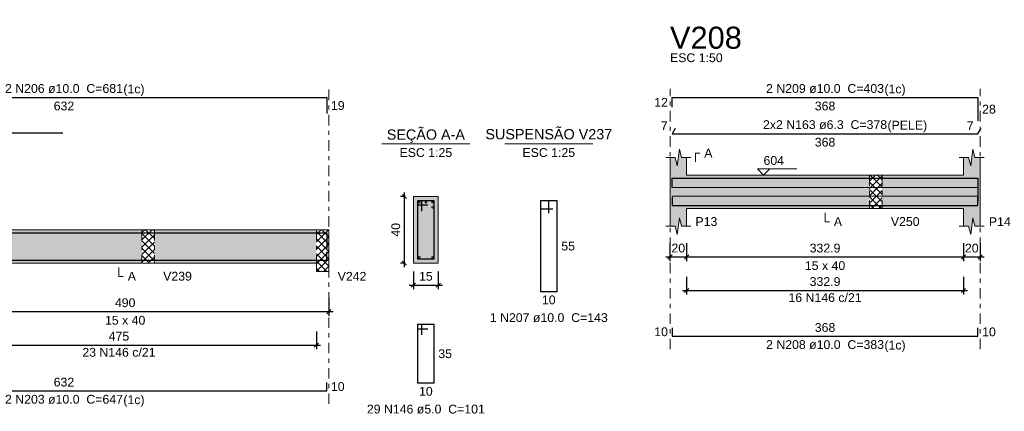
# Model space of a CAD drawing. Header units: millimetres. Extents: x 0 to 119, y 0 to 84.
# Tile 18 of 30: x 47 to 71, y 60 to 70. Entities that reach past the tile are written whole.
import ezdxf

# ---------------------------------------------------------------- set-up
doc = ezdxf.new("R2010")
doc.units = ezdxf.units.MM
doc.header["$MEASUREMENT"] = 0
doc.linetypes.add('DASHDOT', pattern=[2.54, 1.27, -0.635, 0, -0.635])
doc.linetypes.add('NULL', pattern=[0])
doc.layers.get('0').update_dxf_attribs({"lineweight": 18})
for name, color, linetype, lineweight in [('Descrição da armadura', 7, 'Continuous', 0), ('DT-Arm complementar', 5, 'Continuous', 5), ('DT-Barras na forma', 2, 'Continuous', 30), ('DT-Barras no corte', 5, 'Continuous', 5), ('DT-Barras rebatidas', 2, 'Continuous', 30), ('DT-Cotas', 9, 'Continuous', 5), ('DT-Forma', 5, 'Continuous', 5), ('DT-Hachura forma vigas', 254, 'Continuous', 5), ('DT-Hachura intersecção vigas', 9, 'Continuous', 5), ('DT-Hachura seção vigas', 254, 'Continuous', 5), ('DT-Pontilhado', 9, 'DASHDOT', 5), ('DT-Textos', 7, 'Continuous', 5), ('DT-Título', 3, 'Continuous', 20), ('Textos armaduras', 7, 'Continuous', 0)]:
    doc.layers.add(name, color=color, linetype=linetype, lineweight=lineweight)
doc.styles.add('Arial', font='txt')
doc.dimstyles.new('UM_25.000000', dxfattribs={"dimtxt": 0.18, "dimasz": 0.1, "dimexe": 0.1, "dimexo": 0.2, "dimgap": 0, "dimtad": 1, "dimtih": 1, "dimtoh": 1, "dimdec": 1, "dimlfac": 25, "dimzin": 0, "dimdsep": 46, "dimtxsty": 'Standard', "dimcen": 0.09, "dimdle": 0.1, "dimadec": 1, "dimazin": 2, "dimtfac": 1, "dimtdec": 4, "dimtofl": 0, "dimtmove": 0, "dimatfit": 3, "dimfxl": 1, "dimtolj": 1, "dimarcsym": 0})
doc.dimstyles.new('UM_50.000000', dxfattribs={"dimtxt": 0.18, "dimasz": 0.1, "dimexe": 0.1, "dimexo": 0.2, "dimgap": 0, "dimtad": 1, "dimtih": 1, "dimtoh": 1, "dimdec": 1, "dimlfac": 50, "dimzin": 0, "dimdsep": 46, "dimtxsty": 'Standard', "dimcen": 0.09, "dimdle": 0.1, "dimadec": 1, "dimazin": 2, "dimtfac": 1, "dimtdec": 4, "dimtofl": 0, "dimtmove": 0, "dimatfit": 3, "dimfxl": 1, "dimtolj": 1, "dimarcsym": 0})

# ---------------------------------------------------------------- blocks, each defined once
blk = doc.blocks.new('_Oblique')
at = {"color": 0, "linetype": 'ByBlock', "lineweight": -2}
blk.add_line((-0.5, -0.5), (0.5, 0.5), dxfattribs=at)
blk = doc.blocks.new('*D62')
at = {"layer": 'Defpoints', "color": 0}
for p in [(44.825, 63.078), (54.624, 63.078), (54.624, 62.548)]:
    blk.add_point(p, dxfattribs=at)
at = {"layer": 'DT-Cotas', "color": 0, "lineweight": -2}
for p, q in [((44.825, 62.878), (44.825, 62.448)), ((54.624, 62.878), (54.624, 62.448)), ((44.725, 62.548), (54.724, 62.548))]:
    blk.add_line(p, q, dxfattribs=at)
at = {"layer": 'DT-Cotas', "color": 0, "lineweight": -2, "xscale": 0.1, "yscale": 0.1, "zscale": 0.1, "rotation": 180}
blk.add_blockref('_Oblique', (44.825, 62.548), dxfattribs=at)
at = {"layer": 'DT-Cotas', "color": 0, "lineweight": -2, "xscale": 0.1, "yscale": 0.1, "zscale": 0.1}
blk.add_blockref('_Oblique', (54.624, 62.548), dxfattribs=at)
at = {"layer": 'DT-Cotas', "color": 7, "insert": (49.725, 62.76), "char_height": 0.2118, "attachment_point": 5, "rotation": 0.0057, "style": 'Arial'}
blk.add_mtext('\\A1;490', dxfattribs=at)
blk = doc.blocks.new('*D64')
at = {"layer": 'Defpoints', "color": 0}
for p in [(56.445, 65.313), (56.657, 65.313), (56.657, 63.713)]:
    blk.add_point(p, dxfattribs=at)
at = {"layer": 'DT-Cotas', "color": 0, "lineweight": -2}
for p, q in [((56.445, 63.613), (56.445, 65.413)), ((56.457, 65.313), (56.345, 65.313)), ((56.457, 63.713), (56.345, 63.713))]:
    blk.add_line(p, q, dxfattribs=at)
at = {"layer": 'DT-Cotas', "color": 0, "lineweight": -2, "xscale": 0.1, "yscale": 0.1, "zscale": 0.1}
for p, rotation in [((56.445, 65.313), 90), ((56.445, 63.713), 270)]:
    blk.add_blockref('_Oblique', p, dxfattribs=dict(at, rotation=rotation))
at = {"layer": 'DT-Cotas', "color": 7, "insert": (56.233, 64.513), "char_height": 0.2118, "attachment_point": 5, "rotation": 90, "style": 'Arial'}
blk.add_mtext('\\A1;40', dxfattribs=at)
blk = doc.blocks.new('*D65')
at = {"layer": 'Defpoints', "color": 0}
for p in [(56.657, 63.713), (57.257, 63.713), (57.257, 63.184)]:
    blk.add_point(p, dxfattribs=at)
at = {"layer": 'DT-Cotas', "color": 0, "lineweight": -2}
for p, q in [((56.657, 63.513), (56.657, 63.084)), ((57.257, 63.513), (57.257, 63.084)), ((56.557, 63.184), (57.357, 63.184))]:
    blk.add_line(p, q, dxfattribs=at)
at = {"layer": 'DT-Cotas', "color": 0, "lineweight": -2, "xscale": 0.1, "yscale": 0.1, "zscale": 0.1, "rotation": 180}
blk.add_blockref('_Oblique', (56.657, 63.184), dxfattribs=at)
at = {"layer": 'DT-Cotas', "color": 0, "lineweight": -2, "xscale": 0.1, "yscale": 0.1, "zscale": 0.1}
blk.add_blockref('_Oblique', (57.257, 63.184), dxfattribs=at)
at = {"layer": 'DT-Cotas', "color": 7, "insert": (56.957, 63.395), "char_height": 0.2118, "attachment_point": 5, "rotation": 0.0057, "style": 'Arial'}
blk.add_mtext('\\A1;15', dxfattribs=at)
blk = doc.blocks.new('*D67')
at = {"layer": 'Defpoints', "color": 0}
for p in [(44.825, 62.273), (54.324, 62.273), (54.324, 61.743)]:
    blk.add_point(p, dxfattribs=at)
at = {"layer": 'DT-Cotas', "color": 0, "lineweight": -2}
for p, q in [((44.825, 62.073), (44.825, 61.643)), ((54.324, 62.073), (54.324, 61.643)), ((44.725, 61.743), (54.424, 61.743))]:
    blk.add_line(p, q, dxfattribs=at)
at = {"layer": 'DT-Cotas', "color": 0, "lineweight": -2, "xscale": 0.1, "yscale": 0.1, "zscale": 0.1, "rotation": 180}
blk.add_blockref('_Oblique', (44.825, 61.743), dxfattribs=at)
at = {"layer": 'DT-Cotas', "color": 0, "lineweight": -2, "xscale": 0.1, "yscale": 0.1, "zscale": 0.1}
blk.add_blockref('_Oblique', (54.324, 61.743), dxfattribs=at)
at = {"layer": 'DT-Cotas', "color": 7, "insert": (49.575, 61.955), "char_height": 0.2118, "attachment_point": 5, "rotation": 0.0057, "style": 'Arial'}
blk.add_mtext('\\A1;475', dxfattribs=at)
blk = doc.blocks.new('*D68')
at = {"layer": 'Defpoints', "color": 0}
for p in [(62.829, 64.391), (63.229, 64.391), (63.229, 63.861)]:
    blk.add_point(p, dxfattribs=at)
at = {"layer": 'DT-Cotas', "color": 0, "lineweight": -2}
for p, q in [((62.829, 64.191), (62.829, 63.761)), ((63.229, 64.191), (63.229, 63.761)), ((62.729, 63.861), (63.329, 63.861))]:
    blk.add_line(p, q, dxfattribs=at)
at = {"layer": 'DT-Cotas', "color": 0, "lineweight": -2, "xscale": 0.1, "yscale": 0.1, "zscale": 0.1, "rotation": 180}
blk.add_blockref('_Oblique', (62.829, 63.861), dxfattribs=at)
at = {"layer": 'DT-Cotas', "color": 0, "lineweight": -2, "xscale": 0.1, "yscale": 0.1, "zscale": 0.1}
blk.add_blockref('_Oblique', (63.229, 63.861), dxfattribs=at)
at = {"layer": 'DT-Cotas', "color": 7, "insert": (63.029, 64.073), "char_height": 0.2118, "attachment_point": 5, "rotation": 0.0057, "style": 'Arial'}
blk.add_mtext('\\A1;20', dxfattribs=at)
blk = doc.blocks.new('*D69')
at = {"layer": 'Defpoints', "color": 0}
for p in [(63.229, 64.391), (69.887, 64.391), (69.887, 63.861)]:
    blk.add_point(p, dxfattribs=at)
at = {"layer": 'DT-Cotas', "color": 0, "lineweight": -2}
for p, q in [((63.229, 64.191), (63.229, 63.761)), ((69.887, 64.191), (69.887, 63.761)), ((63.129, 63.861), (69.987, 63.861))]:
    blk.add_line(p, q, dxfattribs=at)
at = {"layer": 'DT-Cotas', "color": 0, "lineweight": -2, "xscale": 0.1, "yscale": 0.1, "zscale": 0.1, "rotation": 180}
blk.add_blockref('_Oblique', (63.229, 63.861), dxfattribs=at)
at = {"layer": 'DT-Cotas', "color": 0, "lineweight": -2, "xscale": 0.1, "yscale": 0.1, "zscale": 0.1}
blk.add_blockref('_Oblique', (69.887, 63.861), dxfattribs=at)
at = {"layer": 'DT-Cotas', "color": 7, "insert": (66.558, 64.073), "char_height": 0.2118, "attachment_point": 5, "rotation": 0.0057, "style": 'Arial'}
blk.add_mtext('\\A1;332.9', dxfattribs=at)
blk = doc.blocks.new('*D70')
at = {"layer": 'Defpoints', "color": 0}
for p in [(69.887, 64.391), (70.287, 64.391), (70.287, 63.861)]:
    blk.add_point(p, dxfattribs=at)
at = {"layer": 'DT-Cotas', "color": 0, "lineweight": -2}
for p, q in [((69.887, 64.191), (69.887, 63.761)), ((70.287, 64.191), (70.287, 63.761)), ((69.787, 63.861), (70.387, 63.861))]:
    blk.add_line(p, q, dxfattribs=at)
at = {"layer": 'DT-Cotas', "color": 0, "lineweight": -2, "xscale": 0.1, "yscale": 0.1, "zscale": 0.1, "rotation": 180}
blk.add_blockref('_Oblique', (69.887, 63.861), dxfattribs=at)
at = {"layer": 'DT-Cotas', "color": 0, "lineweight": -2, "xscale": 0.1, "yscale": 0.1, "zscale": 0.1}
blk.add_blockref('_Oblique', (70.287, 63.861), dxfattribs=at)
at = {"layer": 'DT-Cotas', "color": 7, "insert": (70.087, 64.073), "char_height": 0.2118, "attachment_point": 5, "rotation": 0.0057, "style": 'Arial'}
blk.add_mtext('\\A1;20', dxfattribs=at)
blk = doc.blocks.new('*D73')
at = {"layer": 'Defpoints', "color": 0}
for p in [(63.229, 63.586), (69.887, 63.586), (69.887, 63.057)]:
    blk.add_point(p, dxfattribs=at)
at = {"layer": 'DT-Cotas', "color": 0, "lineweight": -2}
for p, q in [((63.229, 63.386), (63.229, 62.957)), ((69.887, 63.386), (69.887, 62.957)), ((63.129, 63.057), (69.987, 63.057))]:
    blk.add_line(p, q, dxfattribs=at)
at = {"layer": 'DT-Cotas', "color": 0, "lineweight": -2, "xscale": 0.1, "yscale": 0.1, "zscale": 0.1, "rotation": 180}
blk.add_blockref('_Oblique', (63.229, 63.057), dxfattribs=at)
at = {"layer": 'DT-Cotas', "color": 0, "lineweight": -2, "xscale": 0.1, "yscale": 0.1, "zscale": 0.1}
blk.add_blockref('_Oblique', (69.887, 63.057), dxfattribs=at)
at = {"layer": 'DT-Cotas', "color": 7, "insert": (66.558, 63.268), "char_height": 0.2118, "attachment_point": 5, "rotation": 0.0057, "style": 'Arial'}
blk.add_mtext('\\A1;332.9', dxfattribs=at)

msp = doc.modelspace()

# ---------------------------------------------------------------- hatches: boundary and pattern name
at = {"layer": 'DT-Hachura forma vigas', "linetype": 'Continuous'}
for points in [[(63.2291, 65.0263), (67.6291, 65.0263), (67.6291, 65.8263), (63.2291, 65.8263), (63.2291, 66.2499), (63.1041, 66.2499), (63.0541, 66.4499), (63.0041, 66.0499), (62.9541, 66.2499), (62.8291, 66.2499), (62.8291, 65.8263), (62.8291, 65.0263), (62.8291, 64.6027), (62.9541, 64.6027), (63.0041, 64.4027), (63.0541, 64.8027), (63.1041, 64.6027), (63.2291, 64.6027), (63.2291, 65.0263)], [(70.2867, 64.6027), (70.2867, 65.0263), (70.2867, 65.8263), (70.2867, 66.2499), (70.1617, 66.2499), (70.1117, 66.4499), (70.0617, 66.0499), (70.0117, 66.2499), (69.8867, 66.2499), (69.8867, 65.8263), (67.9291, 65.8263), (67.9291, 65.0263), (69.8867, 65.0263), (69.8867, 64.6027), (70.0117, 64.6027), (70.0617, 64.4027), (70.1117, 64.8027), (70.1617, 64.6027), (70.2867, 64.6027)], [(44.8249, 63.7131), (50.1277, 63.7131), (50.1277, 64.5131), (44.8249, 64.5131), (44.8249, 64.9367), (44.5999, 64.9367), (44.5499, 65.1367), (44.4999, 64.7367), (44.4499, 64.9367), (44.2249, 64.9367), (44.2249, 64.5131), (42.1809, 64.5131), (42.1809, 63.7131), (44.2249, 63.7131), (44.2249, 63.2895), (44.4499, 63.2895), (44.4999, 63.0895), (44.5499, 63.4895), (44.5999, 63.2895), (44.8249, 63.2895), (44.8249, 63.7131)], [(50.4277, 63.7131), (54.3243, 63.7131), (54.3243, 64.5131), (50.4277, 64.5131), (50.4277, 63.7131)]]:
    msp.add_hatch(color=254, dxfattribs=at).paths.add_polyline_path(points)
at = {"layer": 'DT-Hachura intersecção vigas', "linetype": 'Continuous'}
h = msp.add_hatch(dxfattribs=at)
h.set_pattern_fill('ANSI37', color=9, style=0)
h.paths.add_polyline_path([(67.6291, 65.0263), (67.9291, 65.0263), (67.9291, 65.8263), (67.6291, 65.8263), (67.6291, 65.0263)])
h = msp.add_hatch(dxfattribs=at)
h.set_pattern_fill('ANSI37', color=9, style=0)
h.paths.add_polyline_path([(50.1277, 63.7131), (50.4277, 63.7131), (50.4277, 64.5131), (50.1277, 64.5131), (50.1277, 63.7131)])
h = msp.add_hatch(dxfattribs=at)
h.set_pattern_fill('ANSI37', color=9, style=0)
h.paths.add_polyline_path([(54.6243, 63.5131), (54.6243, 63.7131), (54.6243, 64.5131), (54.3243, 64.5131), (54.3243, 63.7131), (54.3243, 63.5131), (54.6243, 63.5131)])
at = {"layer": 'DT-Hachura seção vigas', "linetype": 'Continuous'}
msp.add_hatch(color=254, dxfattribs=at).paths.add_polyline_path([(56.6569, 63.7131), (56.6569, 63.7131), (57.2569, 63.7131), (57.2569, 65.3131), (56.6569, 65.3131), (56.6569, 63.7131)])

# ---------------------------------------------------------------- linework, layer by layer
at = {"layer": 'DT-Arm complementar'}
for p, q in [((62.8791, 65.5329), (70.2367, 65.5329)), ((62.8791, 65.3196), (70.2367, 65.3196))]:
    msp.add_line(p, q, dxfattribs=at)
at = {"layer": 'DT-Barras na forma'}
for p, q in [((56.8569, 65.2131), (56.7569, 65.2131)), ((56.7569, 65.2131), (56.7569, 63.8131)), ((57.1569, 65.2131), (56.7569, 65.2131)), ((56.7569, 65.2131), (56.7569, 65.1131)), ((56.8569, 64.9631), (56.8569, 65.2131)), ((57.1569, 63.8131), (57.1569, 65.2131)), ((56.7569, 65.1131), (57.0069, 65.1131)), ((56.7569, 63.8131), (57.1569, 63.8131))]:
    msp.add_line(p, q, dxfattribs=at)
for points in [[(62.8791, 65.5263), (62.8791, 65.7563), (70.2367, 65.7563), (70.2367, 65.1993)], [(62.8791, 65.2963), (62.8791, 65.0963), (70.2367, 65.0963), (70.2367, 65.2963)], [(41.9309, 63.7531), (41.9309, 64.4431), (48.2249, 64.4431)], [(41.9309, 63.7531), (41.9309, 64.4431), (54.5743, 64.4431), (54.5743, 64.0608)], [(41.9309, 63.9831), (41.9309, 63.7831), (54.5743, 63.7831), (54.5743, 63.9831)]]:
    msp.add_lwpolyline(points, dxfattribs=at)
at = {"layer": 'DT-Barras no corte'}
for centre in [(56.7969, 65.1731), (56.9569, 65.1731), (57.1169, 65.1731), (57.1169, 65.0531), (56.7969, 63.8531), (57.1169, 63.8531)]:
    msp.add_circle(centre, 0.02, dxfattribs=at)
at = {"layer": 'DT-Barras rebatidas'}
for points in [[(41.9309, 67.0007), (41.9309, 67.6907), (54.5743, 67.6907), (54.5743, 67.3084)], [(62.8791, 67.4607), (62.8791, 67.6907), (70.2367, 67.6907), (70.2367, 67.1338)], [(41.9309, 66.1535), (41.9309, 66.8435), (48.2249, 66.8435)], [(62.9516, 66.9472), (62.8791, 66.8217), (70.2367, 66.8217), (70.3092, 66.9472)], [(59.9141, 64.9131), (59.9141, 65.2131), (59.7141, 65.2131), (59.7141, 63.0331), (60.1141, 63.0331), (60.1141, 65.2131), (59.7141, 65.2131), (59.7141, 65.0131), (60.0141, 65.0131)], [(56.8569, 61.9864), (56.8569, 62.2364), (56.7569, 62.2364), (56.7569, 60.8364), (57.1569, 60.8364), (57.1569, 62.2364), (56.7569, 62.2364), (56.7569, 62.1364), (57.0069, 62.1364)], [(62.8791, 62.1616), (62.8791, 61.9616), (70.2367, 61.9616), (70.2367, 62.1616)], [(41.9309, 60.8485), (41.9309, 60.6485), (54.5743, 60.6485), (54.5743, 60.8485)]]:
    msp.add_lwpolyline(points, dxfattribs=at)
at = {"layer": 'DT-Forma'}
for p, q in [((63.0041, 66.0499), (63.0541, 66.4499)), ((63.0541, 66.4499), (63.1041, 66.2499)), ((70.0617, 66.0499), (70.1117, 66.4499)), ((70.1117, 66.4499), (70.1617, 66.2499)), ((62.7291, 66.2499), (62.9541, 66.2499)), ((62.8291, 65.8263), (62.8291, 66.2499)), ((62.9541, 66.2499), (63.0041, 66.0499)), ((63.1041, 66.2499), (63.3291, 66.2499)), ((63.2291, 66.2499), (63.2291, 65.8263)), ((69.7867, 66.2499), (70.0117, 66.2499)), ((69.8867, 65.8263), (69.8867, 66.2499)), ((70.0117, 66.2499), (70.0617, 66.0499)), ((70.1617, 66.2499), (70.3867, 66.2499)), ((70.2867, 66.2499), (70.2867, 65.8263)), ((63.2291, 65.8263), (67.6291, 65.8263)), ((67.6291, 65.8263), (67.9291, 65.8263)), ((67.9291, 65.8263), (69.8867, 65.8263)), ((57.2569, 65.3131), (56.6569, 65.3131)), ((56.6569, 65.3131), (56.6569, 63.7131)), ((57.2569, 63.7131), (57.2569, 65.3131)), ((62.8291, 65.0263), (62.8291, 64.6027)), ((63.2291, 64.6027), (63.2291, 65.0263)), ((63.2291, 65.0263), (67.6291, 65.0263)), ((67.6291, 65.0263), (67.9291, 65.0263)), ((67.9291, 65.0263), (69.8867, 65.0263)), ((69.8867, 65.0263), (69.8867, 64.6027)), ((70.2867, 64.6027), (70.2867, 65.0263)), ((63.0041, 64.4027), (63.0541, 64.8027)), ((63.0541, 64.8027), (63.1041, 64.6027)), ((70.0617, 64.4027), (70.1117, 64.8027)), ((70.1117, 64.8027), (70.1617, 64.6027)), ((44.8249, 64.5131), (50.1277, 64.5131)), ((50.1277, 64.5131), (50.4277, 64.5131)), ((50.4277, 64.5131), (54.3243, 64.5131)), ((54.3243, 64.5131), (54.6243, 64.5131)), ((62.7291, 64.6027), (62.9541, 64.6027)), ((62.9541, 64.6027), (63.0041, 64.4027)), ((63.1041, 64.6027), (63.3291, 64.6027)), ((69.7867, 64.6027), (70.0117, 64.6027)), ((70.0117, 64.6027), (70.0617, 64.4027)), ((70.1617, 64.6027), (70.3867, 64.6027)), ((44.8249, 63.7131), (50.1277, 63.7131)), ((50.1277, 63.7131), (50.4277, 63.7131)), ((50.4277, 63.7131), (54.3243, 63.7131)), ((54.3243, 63.7131), (54.3243, 63.5131)), ((54.6243, 63.5131), (54.6243, 63.7131)), ((56.6569, 63.7131), (57.2569, 63.7131)), ((54.3243, 63.5131), (54.6243, 63.5131))]:
    msp.add_line(p, q, dxfattribs=at)
at = {"layer": 'DT-Forma', "linetype": 'Continuous'}
for p, q in [((62.8291, 65.0263), (62.8291, 65.8263)), ((70.2867, 65.8263), (70.2867, 65.0263)), ((54.6243, 64.5131), (54.6243, 63.7131))]:
    msp.add_line(p, q, dxfattribs=at)
at = {"layer": 'DT-Pontilhado', "ltscale": 0.2}
for p, q in [((54.6243, 60.3308), (54.6243, 67.9025)), ((62.8291, 61.6439), (62.8291, 67.9025)), ((70.2867, 61.6439), (70.2867, 67.9025)), ((67.6291, 65.8263), (67.6291, 65.0263)), ((67.9291, 65.8263), (67.9291, 65.0263)), ((50.1277, 64.5131), (50.1277, 63.7131)), ((50.4277, 64.5131), (50.4277, 63.7131)), ((54.3243, 64.5131), (54.3243, 63.7131))]:
    msp.add_line(p, q, dxfattribs=at)
at = {"layer": 'DT-Textos'}
for p, q in [((55.8979, 66.578), (58.0159, 66.578)), ((58.8551, 66.578), (60.9731, 66.578))]:
    msp.add_line(p, q, dxfattribs=at)
for points in [[(63.4409, 66.144), (63.4409, 66.3558), (63.5468, 66.3558)], [(65.2264, 65.9745), (65.0782, 65.8263), (64.9299, 65.9745), (65.883, 65.9745)], [(66.5579, 64.9204), (66.5579, 64.7086), (66.6638, 64.7086)], [(49.5746, 63.6072), (49.5746, 63.3954), (49.6805, 63.3954)]]:
    msp.add_lwpolyline(points, dxfattribs=at)

# ---------------------------------------------------------------- texts
at = {"layer": 'Descrição da armadura', "linetype": 'NULL', "char_height": 0.2118, "attachment_point": 8, "line_spacing_factor": 0.9, "style": 'Arial'}
for s, insert, width in [('2 N206 ø10.0  C=681', (48.2531, 67.797), 5.562109), ('2 N209 ø10.0  C=403', (66.5583, 67.797), 5.562109), ('2x2 N163 ø6.3  C=378', (66.5583, 66.928), 5.852109), ('16 N146 c/21', (66.5579, 62.7748), 3.450264), ('1 N207 ø10.0  C=143', (59.9141, 62.292), 5.562109), ('2 N208 ø10.0  C=383', (66.5583, 61.644), 5.562109), ('23 N146 c/21', (49.5746, 61.4617), 3.450264), ('2 N203 ø10.0  C=647', (48.2531, 60.331), 5.562109), ('29 N146 ø5.0  C=101', (56.9571, 60.095), 5.562109)]:
    msp.add_mtext(s, dxfattribs=dict(at, insert=insert, width=width))
at = {"layer": 'DT-Textos', "linetype": 'NULL', "line_spacing_factor": 0.798, "style": 'Arial'}
for s, insert, char_height, width, attachment_point in [('ESC 1:50', (62.8293, 68.538), 0.2118, 2.482559, 7), ('(1c)', (49.6811, 67.7271), 0.2118, 0.998857, 7), ('(1c)', (67.9863, 67.7271), 0.2118, 0.998857, 7), ('SUSPENSÃO V237', (59.9141, 66.6836), 0.2471, 6.186182, 8), ('(PELE)', (68.0603, 66.8581), 0.2118, 1.869424, 7), ('SEÇÃO A-A', (56.9571, 66.6021), 0.2471, 3.812061, 8), ('ESC 1:25', (56.9571, 66.26), 0.2118, 2.482559, 8), ('ESC 1:25', (59.9141, 66.26), 0.2118, 2.482559, 8), ('A', (63.6523, 66.25), 0.2118, 0.386855, 7), ('604', (65.0783, 66.07), 0.2118, 0.967705, 7), ('P13', (63.4413, 64.603), 0.2118, 1.031992, 7), ('A', (66.7693, 64.603), 0.2118, 0.386855, 7), ('V250', (68.1413, 64.603), 0.2118, 1.354561, 7), ('P14', (70.4983, 64.603), 0.2118, 1.031992, 7), ('15 x 40', (66.5583, 63.544), 0.2118, 1.902559, 8), ('A', (49.7861, 63.29), 0.2118, 0.386855, 7), ('V239', (50.6391, 63.29), 0.2118, 1.354561, 7), ('V242', (54.8361, 63.29), 0.2118, 1.354561, 7), ('15 x 40', (49.7251, 62.231), 0.2118, 1.902559, 8), ('(1c)', (67.9863, 61.5741), 0.2118, 0.998857, 7), ('(1c)', (49.6811, 60.2611), 0.2118, 0.998857, 7)]:
    msp.add_mtext(s, dxfattribs=dict(at, insert=insert, char_height=char_height, width=width, attachment_point=attachment_point))
at = {"layer": 'DT-Título', "linetype": 'NULL', "insert": (62.8293, 68.8558), "char_height": 0.5295, "width": 3.456465, "attachment_point": 7, "line_spacing_factor": 0.798, "style": 'Arial'}
msp.add_mtext('V208', dxfattribs=at)
at = {"layer": 'Textos armaduras', "linetype": 'NULL', "char_height": 0.2118, "line_spacing_factor": 0.9, "style": 'Arial'}
for s, insert, width, attachment_point in [('12', (62.7791, 67.4698), 1.045137, 9), ('632', (48.2526, 67.5934), 1.367705, 2), ('19', (54.6743, 67.6055), 1.045137, 1), ('368', (66.5579, 67.5934), 1.367705, 2), ('28', (70.3367, 67.5181), 1.045137, 1), ('7', (62.7725, 66.9076), 0.722568, 9), ('7', (70.1301, 66.9076), 0.722568, 9), ('368', (66.5579, 66.7244), 1.367705, 2), ('55', (60.2141, 64.229), 1.045137, 1), ('10', (59.9141, 62.9358), 1.045137, 2), ('368', (66.5579, 62.0589), 1.367705, 8), ('10', (62.7791, 61.9557), 1.045137, 9), ('10', (70.3367, 62.1675), 1.045137, 1), ('35', (57.2569, 61.6423), 1.045137, 1), ('632', (48.2526, 60.7457), 1.367705, 8), ('10', (54.6743, 60.8544), 1.045137, 1), ('10', (56.9569, 60.7391), 1.045137, 2)]:
    msp.add_mtext(s, dxfattribs=dict(at, insert=insert, width=width, attachment_point=attachment_point))

# ---------------------------------------------------------------- dimensions: what is measured, and where the dimension line sits
at = {"layer": 'DT-Cotas'}
dim = msp.add_linear_dim(base=(56.4451, 65.3131), p1=(56.6569, 63.7131), p2=(56.6569, 65.3131), angle=90, dimstyle='UM_25.000000', override={"dimtxt": 0.2118, "dimasz": 0.1, "dimexe": 0.1, "dimexo": 0.2, "dimtad": 1, "dimtih": 0, "dimtoh": 0, "dimdec": 1, "dimlfac": 25, "dimzin": 8, "dimtxsty": 'Arial', "dimblk": 'Oblique', "dimblk1": 'Oblique', "dimblk2": 'Oblique', "dimsah": 1, "dimdle": 0.1, "dimse1": 0, "dimse2": 0, "dimclrt": 7, "dimadec": 1, "dimazin": 3, "dimtmove": 2, "dimldrblk": 'Oblique'}, dxfattribs=at)
dim.commit()
dim.dimension.update_dxf_attribs({"geometry": '*D64', "text_midpoint": (56.2333, 64.5131), "dimtype": 160, "text_rotation": 90})
for base, p1, p2, dimstyle, override, picture, middle in [((63.2291, 63.8614), (62.8291, 64.3909), (63.2291, 64.3909), 'UM_50.000000', {"dimtxt": 0.2118, "dimasz": 0.1, "dimexe": 0.1, "dimexo": 0.2, "dimtad": 1, "dimtih": 0, "dimtoh": 0, "dimdec": 1, "dimlfac": 50, "dimzin": 8, "dimtxsty": 'Arial', "dimblk": 'Oblique', "dimblk1": 'Oblique', "dimblk2": 'Oblique', "dimsah": 1, "dimdle": 0.1, "dimse1": 0, "dimse2": 0, "dimclrt": 7, "dimadec": 1, "dimazin": 3, "dimtmove": 2, "dimldrblk": 'Oblique'}, '*D68', (63.0291, 64.0732)), ((69.8867, 63.8614), (63.2291, 64.3909), (69.8867, 64.3909), 'UM_50.000000', {"dimtxt": 0.2118, "dimasz": 0.1, "dimexe": 0.1, "dimexo": 0.2, "dimtad": 1, "dimtih": 0, "dimtoh": 0, "dimdec": 1, "dimlfac": 50, "dimzin": 8, "dimtxsty": 'Arial', "dimblk": 'Oblique', "dimblk1": 'Oblique', "dimblk2": 'Oblique', "dimsah": 1, "dimdle": 0.1, "dimse1": 0, "dimse2": 0, "dimclrt": 7, "dimadec": 1, "dimazin": 3, "dimtmove": 2, "dimldrblk": 'Oblique'}, '*D69', (66.5579, 64.0732)), ((70.2867, 63.8614), (69.8867, 64.3909), (70.2867, 64.3909), 'UM_50.000000', {"dimtxt": 0.2118, "dimasz": 0.1, "dimexe": 0.1, "dimexo": 0.2, "dimtad": 1, "dimtih": 0, "dimtoh": 0, "dimdec": 1, "dimlfac": 50, "dimzin": 8, "dimtxsty": 'Arial', "dimblk": 'Oblique', "dimblk1": 'Oblique', "dimblk2": 'Oblique', "dimsah": 1, "dimdle": 0.1, "dimse1": 0, "dimse2": 0, "dimclrt": 7, "dimadec": 1, "dimazin": 3, "dimtmove": 2, "dimldrblk": 'Oblique'}, '*D70', (70.0867, 64.0732)), ((57.2569, 63.1836), (56.6569, 63.7131), (57.2569, 63.7131), 'UM_25.000000', {"dimtxt": 0.2118, "dimasz": 0.1, "dimexe": 0.1, "dimexo": 0.2, "dimtad": 1, "dimtih": 0, "dimtoh": 0, "dimdec": 1, "dimlfac": 25, "dimzin": 8, "dimtxsty": 'Arial', "dimblk": 'Oblique', "dimblk1": 'Oblique', "dimblk2": 'Oblique', "dimsah": 1, "dimdle": 0.1, "dimse1": 0, "dimse2": 0, "dimclrt": 7, "dimadec": 1, "dimazin": 3, "dimtmove": 2, "dimldrblk": 'Oblique'}, '*D65', (56.9569, 63.3954)), ((69.8867, 63.0565), (63.2291, 63.586), (69.8867, 63.586), 'UM_50.000000', {"dimtxt": 0.2118, "dimasz": 0.1, "dimexe": 0.1, "dimexo": 0.2, "dimtad": 1, "dimtih": 0, "dimtoh": 0, "dimdec": 1, "dimlfac": 50, "dimzin": 8, "dimtxsty": 'Arial', "dimblk": 'Oblique', "dimblk1": 'Oblique', "dimblk2": 'Oblique', "dimsah": 1, "dimdle": 0.1, "dimse1": 0, "dimse2": 0, "dimclrt": 7, "dimadec": 1, "dimazin": 3, "dimtmove": 2, "dimldrblk": 'Oblique'}, '*D73', (66.5579, 63.2683)), ((54.6243, 62.5482), (44.8249, 63.0777), (54.6243, 63.0777), 'UM_50.000000', {"dimtxt": 0.2118, "dimasz": 0.1, "dimexe": 0.1, "dimexo": 0.2, "dimtad": 1, "dimtih": 0, "dimtoh": 0, "dimdec": 1, "dimlfac": 50, "dimzin": 8, "dimtxsty": 'Arial', "dimblk": 'Oblique', "dimblk1": 'Oblique', "dimblk2": 'Oblique', "dimsah": 1, "dimdle": 0.1, "dimse1": 0, "dimse2": 0, "dimclrt": 7, "dimadec": 1, "dimazin": 3, "dimtmove": 2, "dimldrblk": 'Oblique'}, '*D62', (49.7246, 62.76)), ((54.3243, 61.7434), (44.8249, 62.2729), (54.3243, 62.2729), 'UM_50.000000', {"dimtxt": 0.2118, "dimasz": 0.1, "dimexe": 0.1, "dimexo": 0.2, "dimtad": 1, "dimtih": 0, "dimtoh": 0, "dimdec": 1, "dimlfac": 50, "dimzin": 8, "dimtxsty": 'Arial', "dimblk": 'Oblique', "dimblk1": 'Oblique', "dimblk2": 'Oblique', "dimsah": 1, "dimdle": 0.1, "dimse1": 0, "dimse2": 0, "dimclrt": 7, "dimadec": 1, "dimazin": 3, "dimtmove": 2, "dimldrblk": 'Oblique'}, '*D67', (49.5746, 61.9552))]:
    dim = msp.add_linear_dim(base=base, p1=p1, p2=p2, dimstyle=dimstyle, override=override, dxfattribs=at)
    dim.commit()
    dim.dimension.update_dxf_attribs({"geometry": picture, "text_midpoint": middle, "dimtype": 160, "text_rotation": 0.00573})

doc.saveas('drawing.dxf')
